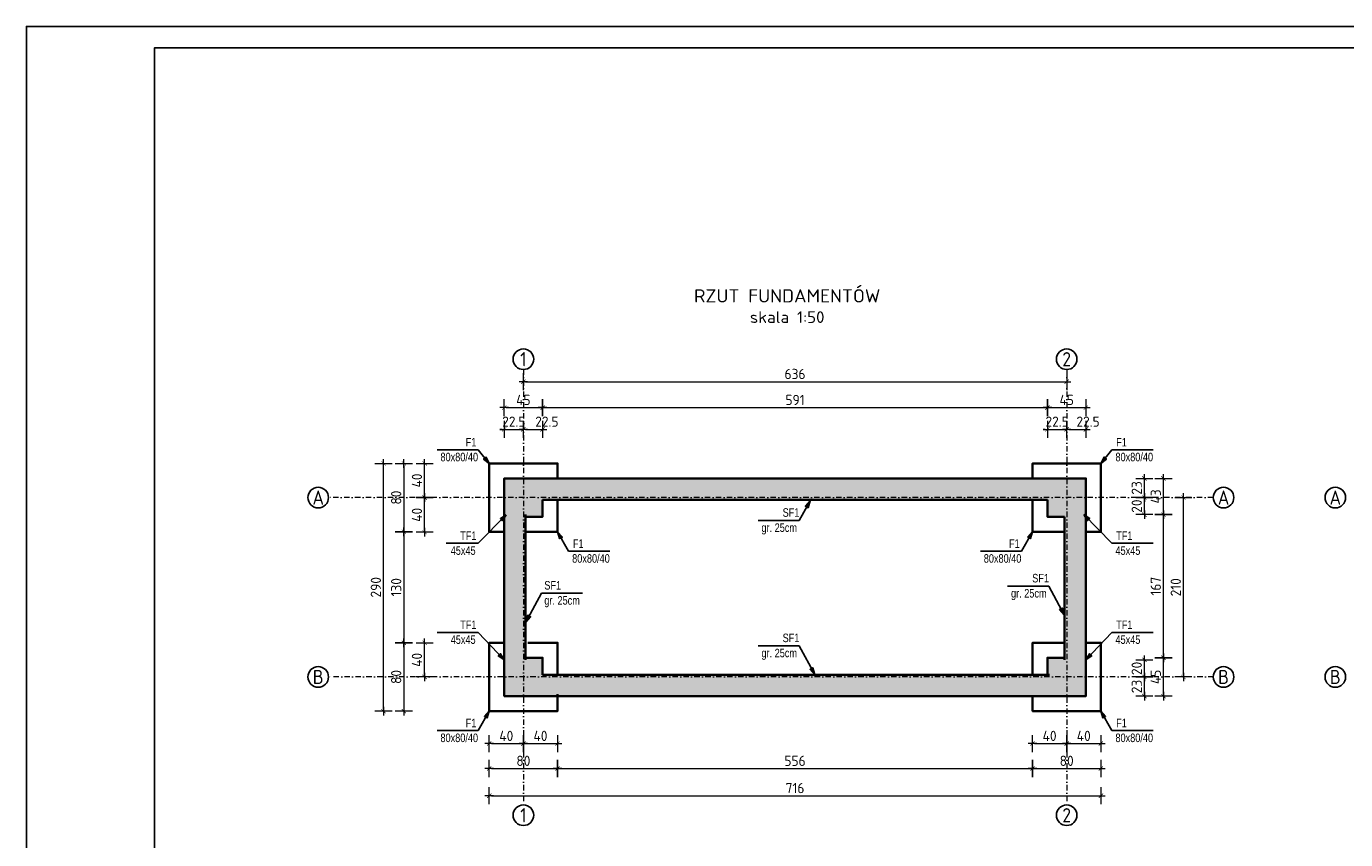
# Model space of a CAD drawing. Header units: millimetres. Extents: x -28780 to -24680, y -4813 to -596.
# Tile 2 of 10: x -27914 to -26370, y -4117 to -3164. Entities that reach past the tile are written whole.
import ezdxf
from ezdxf.enums import TextEntityAlignment as Align

# ---------------------------------------------------------------- set-up
doc = ezdxf.new("R2010")
doc.units = ezdxf.units.MM
doc.header["$LTSCALE"] = 25
doc.linetypes.add('CONTINOUS', pattern=[0, 0])
doc.linetypes.add('DASHDOTX2', pattern=[50.8, 25.4, -12.7, 0, -12.7])
for name, color, linetype, lineweight in [('B_HATCH', 8, 'Continuous', 0), ('C_OPIS OSI', 163, 'CONTINOUS', 25), ('C_OPISY', 51, 'Continuous', 13), ('C_WYMIARY', 113, 'Continuous', 13), ('G_FUNDAMENTY', 60, 'Continuous', 35), ('G_ŻELBET SŁUPY', 154, 'Continuous', 35), ('G_ŻELBET ŚCIANY', 86, 'Continuous', 35), ('MW_osie', 252, 'DASHDOTX2', 9)]:
    doc.layers.add(name, color=color, linetype=linetype, lineweight=lineweight)
for name, color, linetype in [('BA_odn', 8, 'Continuous'), ('BA_ram', 2, 'Continuous'), ('BA_txc', 40, 'Continuous'), ('ramka_wewnetrzna', 2, 'Continuous'), ('ramka_zewnetrzna', 1, 'Continuous')]:
    doc.layers.add(name, color=color, linetype=linetype)
doc.styles.add('BIKWYM', font='bikromsw.shx', dxfattribs={"width": 0.8})
doc.styles.add('isocpeur', font='isocpeur.ttf', dxfattribs={"width": 0.95})
doc.styles.add('konstrux', font='txt', dxfattribs={"width": 0.95})
doc.styles.get("Standard").update_dxf_attribs({"font": 'arial.ttf'})
doc.dimstyles.new('BA_ST_50_cm', dxfattribs={"dimscale": 0.5, "dimtxt": 25, "dimasz": 1.666667, "dimexe": 24, "dimexo": 0, "dimgap": 7.5, "dimtad": 1, "dimdec": 1, "dimrnd": 0.5, "dimdsep": 46, "dimtxsty": 'BIKWYM', "dimblk": 'WYM-ST', "dimcen": 0, "dimdle": 20, "dimclrd": 256, "dimclre": 256, "dimclrt": 7, "dimadec": 0, "dimazin": 0, "dimtfac": 0.033333, "dimtdec": 1, "dimtix": 1, "dimtmove": 2, "dimatfit": 3, "dimldrblk": 'WYM-ST', "dimfxl": 1, "dimtvp": 0.8, "dimtolj": 1, "dimtzin": 0, "dimarcsym": 0})
doc.dimstyles.new('k_50', dxfattribs={"dimtxt": 12, "dimasz": 2.5, "dimexe": 0.18, "dimexo": 0.0625, "dimgap": 3, "dimtad": 1, "dimtoh": 1, "dimdec": 0, "dimzin": 0, "dimdsep": 46, "dimtxsty": 'isocpeur', "dimblk": 'usero', "dimcen": 0.045, "dimse1": 1, "dimse2": 1, "dimclrd": 256, "dimclrt": 256, "dimadec": 0, "dimazin": 0, "dimtfac": 1, "dimtdec": 0, "dimtix": 1, "dimtmove": 0, "dimatfit": 3, "dimldrblk": 'DOT', "dimfxl": 0.18, "dimtolj": 1, "dimtzin": 0, "dimlwd": 0, "dimarcsym": 0})

# ---------------------------------------------------------------- blocks, each defined once
blk = doc.blocks.new('*U255')
at = {"layer": 'ramka_wewnetrzna'}
blk.add_lwpolyline([(30, 5), (30, 292), (615, 292), (615, 5)], close=True, dxfattribs=at)
at = {"layer": 'ramka_zewnetrzna'}
blk.add_lwpolyline([(0, 0), (0, 297), (620, 297), (620, 0)], close=True, dxfattribs=at)
for tag, height, p in [('TYTUL', 10, (21.33, -10.84)), ('SKALA', 5, (47.88, -22.75)), ('JEDNOSTKA', 5, (56.5, -30.22))]:
    blk.add_attdef(tag, text='', height=height).set_placement(p, align=Align.MIDDLE_LEFT)
blk = doc.blocks.new('WYM-ST')
blk.add_hatch(color=256).paths.add_polyline_path([(0, 0), (-13, 2.9), (-13, -2.9)])
blk.add_lwpolyline([(0, 0), (-13, 2.9), (-13, -2.9), (0, 0)])
blk = doc.blocks.new('usero')
at = {"lineweight": 0}
for p, q in [((-2, 0), (2, 0)), ((0, 4), (0, -4))]:
    blk.add_line(p, q, dxfattribs=at)
at = {"lineweight": 0, "const_width": 0.3}
blk.add_lwpolyline([(1, 1), (-1, -1)], dxfattribs=at)
blk = doc.blocks.new('*D927')
at = {"layer": 'C_WYMIARY', "lineweight": 0}
blk.add_line((-27448.2, -3923.6), (-27448.2, -3888.6), dxfattribs=at)
at = {"layer": 'Defpoints', "color": 0}
for p in [(-27448.2, -3886.1), (-27372.6, -3886.1), (-27372.6, -3926.1)]:
    blk.add_point(p, dxfattribs=at)
at = {"layer": 'C_WYMIARY', "lineweight": 0, "xscale": 2.5, "yscale": 2.5, "zscale": 2.5}
for p, rotation in [((-27448.2, -3886.1), 90), ((-27448.2, -3926.1), 270)]:
    blk.add_blockref('usero', p, dxfattribs=dict(at, rotation=rotation))
at = {"layer": 'C_WYMIARY', "insert": (-27457.2, -3906.1), "char_height": 12, "attachment_point": 5, "rotation": 90, "style": 'isocpeur'}
blk.add_mtext('\\A1;40', dxfattribs=at)
blk = doc.blocks.new('_DOT')
at = {"color": 0, "linetype": 'ByBlock'}
blk.add_line((-0.5, 0), (-1, 0), dxfattribs=at)
at = {"color": 0, "linetype": 'ByBlock', "const_width": 0.5}
blk.add_lwpolyline([(-0.25, 0, 1), (0.25, 0, 1)], format="xyb", close=True, dxfattribs=at)
blk = doc.blocks.new('*D928')
at = {"layer": 'C_WYMIARY', "lineweight": 0}
blk.add_line((-27448.2, -3754), (-27448.2, -3718.6), dxfattribs=at)
at = {"layer": 'Defpoints', "color": 0}
for p in [(-27448.2, -3716.1), (-27372.6, -3716.1), (-27372.6, -3756.5)]:
    blk.add_point(p, dxfattribs=at)
at = {"layer": 'C_WYMIARY', "lineweight": 0, "xscale": 2.5, "yscale": 2.5, "zscale": 2.5}
for p, rotation in [((-27448.2, -3716.1), 90), ((-27448.2, -3756.5), 270)]:
    blk.add_blockref('usero', p, dxfattribs=dict(at, rotation=rotation))
at = {"layer": 'C_WYMIARY', "insert": (-27457.2, -3736.3), "char_height": 12, "attachment_point": 5, "rotation": 90, "style": 'isocpeur'}
blk.add_mtext('\\A1;40', dxfattribs=at)
blk = doc.blocks.new('*D929')
at = {"layer": 'C_WYMIARY', "lineweight": 0}
blk.add_line((-27448.2, -3713.6), (-27448.2, -3678.6), dxfattribs=at)
at = {"layer": 'Defpoints', "color": 0}
for p in [(-27448.2, -3676.1), (-27372.6, -3676.1), (-27372.6, -3716.1)]:
    blk.add_point(p, dxfattribs=at)
at = {"layer": 'C_WYMIARY', "lineweight": 0, "xscale": 2.5, "yscale": 2.5, "zscale": 2.5}
for p, rotation in [((-27448.2, -3676.1), 90), ((-27448.2, -3716.1), 270)]:
    blk.add_blockref('usero', p, dxfattribs=dict(at, rotation=rotation))
at = {"layer": 'C_WYMIARY', "insert": (-27457.2, -3696.1), "char_height": 12, "attachment_point": 5, "rotation": 90, "style": 'isocpeur'}
blk.add_mtext('\\A1;40', dxfattribs=at)
blk = doc.blocks.new('*D930')
at = {"layer": 'C_WYMIARY', "lineweight": 0}
blk.add_line((-27472.5, -3678.6), (-27472.5, -3753.6), dxfattribs=at)
at = {"layer": 'Defpoints', "color": 0}
for p in [(-27372.6, -3676.1), (-27472.5, -3756.1), (-27372.6, -3756.1)]:
    blk.add_point(p, dxfattribs=at)
at = {"layer": 'C_WYMIARY', "lineweight": 0, "xscale": 2.5, "yscale": 2.5, "zscale": 2.5}
for p, rotation in [((-27472.5, -3676.1), 90), ((-27472.5, -3756.1), 270)]:
    blk.add_blockref('usero', p, dxfattribs=dict(at, rotation=rotation))
at = {"layer": 'C_WYMIARY', "insert": (-27481.5, -3716.1), "char_height": 12, "attachment_point": 5, "rotation": 90, "style": 'isocpeur'}
blk.add_mtext('\\A1;80', dxfattribs=at)
blk = doc.blocks.new('*D931')
at = {"layer": 'C_WYMIARY', "lineweight": 0}
blk.add_line((-27472.5, -3758.6), (-27472.5, -3883.6), dxfattribs=at)
at = {"layer": 'Defpoints', "color": 0}
for p in [(-27372.6, -3756.1), (-27472.5, -3886.1), (-27352.6, -3886.1)]:
    blk.add_point(p, dxfattribs=at)
at = {"layer": 'C_WYMIARY', "lineweight": 0, "xscale": 2.5, "yscale": 2.5, "zscale": 2.5}
for p, rotation in [((-27472.5, -3756.1), 90), ((-27472.5, -3886.1), 270)]:
    blk.add_blockref('usero', p, dxfattribs=dict(at, rotation=rotation))
at = {"layer": 'C_WYMIARY', "insert": (-27481.5, -3821.1), "char_height": 12, "attachment_point": 5, "rotation": 90, "style": 'isocpeur'}
blk.add_mtext('\\A1;130', dxfattribs=at)
blk = doc.blocks.new('*D932')
at = {"layer": 'C_WYMIARY', "lineweight": 0}
blk.add_line((-27472.5, -3888.6), (-27472.5, -3963.6), dxfattribs=at)
at = {"layer": 'Defpoints', "color": 0}
for p in [(-27352.6, -3886.1), (-27472.5, -3966.1), (-27372.6, -3966.1)]:
    blk.add_point(p, dxfattribs=at)
at = {"layer": 'C_WYMIARY', "lineweight": 0, "xscale": 2.5, "yscale": 2.5, "zscale": 2.5}
for p, rotation in [((-27472.5, -3886.1), 90), ((-27472.5, -3966.1), 270)]:
    blk.add_blockref('usero', p, dxfattribs=dict(at, rotation=rotation))
at = {"layer": 'C_WYMIARY', "insert": (-27481.5, -3926.1), "char_height": 12, "attachment_point": 5, "rotation": 90, "style": 'isocpeur'}
blk.add_mtext('\\A1;80', dxfattribs=at)
blk = doc.blocks.new('*D933')
at = {"layer": 'C_WYMIARY', "lineweight": 0}
blk.add_line((-27496.3, -3963.6), (-27496.3, -3678.6), dxfattribs=at)
at = {"layer": 'Defpoints', "color": 0}
for p in [(-27496.3, -3676.1), (-27372.6, -3676.1), (-27372.6, -3966.1)]:
    blk.add_point(p, dxfattribs=at)
at = {"layer": 'C_WYMIARY', "lineweight": 0, "xscale": 2.5, "yscale": 2.5, "zscale": 2.5}
for p, rotation in [((-27496.3, -3676.1), 90), ((-27496.3, -3966.1), 270)]:
    blk.add_blockref('usero', p, dxfattribs=dict(at, rotation=rotation))
at = {"layer": 'C_WYMIARY', "insert": (-27505.3, -3821.1), "char_height": 12, "attachment_point": 5, "rotation": 90, "style": 'isocpeur'}
blk.add_mtext('\\A1;290', dxfattribs=at)
blk = doc.blocks.new('*D934')
at = {"layer": 'C_WYMIARY', "lineweight": 0}
blk.add_line((-26605.6, -3946.1), (-26605.6, -3928.6), dxfattribs=at)
at = {"layer": 'Defpoints', "color": 0}
for p in [(-26676.6, -3926.1), (-26605.6, -3926.1), (-26674.1, -3948.6)]:
    blk.add_point(p, dxfattribs=at)
at = {"layer": 'C_WYMIARY', "lineweight": 0, "xscale": 2.5, "yscale": 2.5, "zscale": 2.5}
for p, rotation in [((-26605.6, -3926.1), 90), ((-26605.6, -3948.6), 270)]:
    blk.add_blockref('usero', p, dxfattribs=dict(at, rotation=rotation))
at = {"layer": 'C_WYMIARY', "insert": (-26614.6, -3937.3), "char_height": 12, "attachment_point": 5, "rotation": 90, "style": 'isocpeur'}
blk.add_mtext('\\A1;23', dxfattribs=at)
blk = doc.blocks.new('*D935')
at = {"layer": 'C_WYMIARY', "lineweight": 0}
blk.add_line((-26605.6, -3923.6), (-26605.6, -3908.6), dxfattribs=at)
at = {"layer": 'Defpoints', "color": 0}
for p in [(-26701.6, -3906.1), (-26605.6, -3906.1), (-26676.6, -3926.1)]:
    blk.add_point(p, dxfattribs=at)
at = {"layer": 'C_WYMIARY', "lineweight": 0, "xscale": 2.5, "yscale": 2.5, "zscale": 2.5}
for p, rotation in [((-26605.6, -3906.1), 90), ((-26605.6, -3926.1), 270)]:
    blk.add_blockref('usero', p, dxfattribs=dict(at, rotation=rotation))
at = {"layer": 'C_WYMIARY', "insert": (-26614.6, -3916.1), "char_height": 12, "attachment_point": 5, "rotation": 90, "style": 'isocpeur'}
blk.add_mtext('\\A1;20', dxfattribs=at)
blk = doc.blocks.new('*D936')
at = {"layer": 'C_WYMIARY', "lineweight": 0}
blk.add_line((-26605.6, -3733.6), (-26605.6, -3718.6), dxfattribs=at)
at = {"layer": 'Defpoints', "color": 0}
for p in [(-26676.6, -3716.1), (-26605.6, -3716.1), (-26701.6, -3736.1)]:
    blk.add_point(p, dxfattribs=at)
at = {"layer": 'C_WYMIARY', "lineweight": 0, "xscale": 2.5, "yscale": 2.5, "zscale": 2.5}
for p, rotation in [((-26605.6, -3716.1), 90), ((-26605.6, -3736.1), 270)]:
    blk.add_blockref('usero', p, dxfattribs=dict(at, rotation=rotation))
at = {"layer": 'C_WYMIARY', "insert": (-26614.6, -3726.1), "char_height": 12, "attachment_point": 5, "rotation": 90, "style": 'isocpeur'}
blk.add_mtext('\\A1;20', dxfattribs=at)
blk = doc.blocks.new('*D937')
at = {"layer": 'C_WYMIARY', "lineweight": 0}
blk.add_line((-26605.6, -3713.6), (-26605.6, -3696.1), dxfattribs=at)
at = {"layer": 'Defpoints', "color": 0}
for p in [(-26674.1, -3693.6), (-26605.6, -3693.6), (-26676.6, -3716.1)]:
    blk.add_point(p, dxfattribs=at)
at = {"layer": 'C_WYMIARY', "lineweight": 0, "xscale": 2.5, "yscale": 2.5, "zscale": 2.5}
for p, rotation in [((-26605.6, -3693.6), 90), ((-26605.6, -3716.1), 270)]:
    blk.add_blockref('usero', p, dxfattribs=dict(at, rotation=rotation))
at = {"layer": 'C_WYMIARY', "insert": (-26614.6, -3704.8), "char_height": 12, "attachment_point": 5, "rotation": 90, "style": 'isocpeur'}
blk.add_mtext('\\A1;23', dxfattribs=at)
blk = doc.blocks.new('*D938')
at = {"layer": 'C_WYMIARY', "lineweight": 0}
blk.add_line((-26583.3, -3946.1), (-26583.3, -3906.1), dxfattribs=at)
at = {"layer": 'Defpoints', "color": 0}
for p in [(-26719.1, -3903.6), (-26583.3, -3903.6), (-26674.1, -3948.6)]:
    blk.add_point(p, dxfattribs=at)
at = {"layer": 'C_WYMIARY', "lineweight": 0, "xscale": 2.5, "yscale": 2.5, "zscale": 2.5}
for p, rotation in [((-26583.3, -3903.6), 90), ((-26583.3, -3948.6), 270)]:
    blk.add_blockref('usero', p, dxfattribs=dict(at, rotation=rotation))
at = {"layer": 'C_WYMIARY', "insert": (-26592.3, -3926.1), "char_height": 12, "attachment_point": 5, "rotation": 90, "style": 'isocpeur'}
blk.add_mtext('\\A1;45', dxfattribs=at)
blk = doc.blocks.new('*D939')
at = {"layer": 'C_WYMIARY', "lineweight": 0}
blk.add_line((-26583.3, -3901.1), (-26583.3, -3738.6), dxfattribs=at)
at = {"layer": 'Defpoints', "color": 0}
for p in [(-26701.6, -3736.1), (-26583.3, -3736.1), (-26719.1, -3903.6)]:
    blk.add_point(p, dxfattribs=at)
at = {"layer": 'C_WYMIARY', "lineweight": 0, "xscale": 2.5, "yscale": 2.5, "zscale": 2.5}
for p, rotation in [((-26583.3, -3736.1), 90), ((-26583.3, -3903.6), 270)]:
    blk.add_blockref('usero', p, dxfattribs=dict(at, rotation=rotation))
at = {"layer": 'C_WYMIARY', "insert": (-26592.3, -3819.8), "char_height": 12, "attachment_point": 5, "rotation": 90, "style": 'isocpeur'}
blk.add_mtext('\\A1;167', dxfattribs=at)
blk = doc.blocks.new('*D940')
at = {"layer": 'C_WYMIARY', "lineweight": 0}
blk.add_line((-26583.3, -3733.6), (-26583.3, -3696.1), dxfattribs=at)
at = {"layer": 'Defpoints', "color": 0}
for p in [(-26674.1, -3693.6), (-26583.3, -3693.6), (-26701.6, -3736.1)]:
    blk.add_point(p, dxfattribs=at)
at = {"layer": 'C_WYMIARY', "lineweight": 0, "xscale": 2.5, "yscale": 2.5, "zscale": 2.5}
for p, rotation in [((-26583.3, -3693.6), 90), ((-26583.3, -3736.1), 270)]:
    blk.add_blockref('usero', p, dxfattribs=dict(at, rotation=rotation))
at = {"layer": 'C_WYMIARY', "insert": (-26592.3, -3714.8), "char_height": 12, "attachment_point": 5, "rotation": 90, "style": 'isocpeur'}
blk.add_mtext('\\A1;43', dxfattribs=at)
blk = doc.blocks.new('*D941')
at = {"layer": 'C_WYMIARY', "lineweight": 0}
blk.add_line((-26559.9, -3923.6), (-26559.9, -3718.6), dxfattribs=at)
at = {"layer": 'Defpoints', "color": 0}
for p in [(-26656.6, -3716.1), (-26559.9, -3716.1), (-26656.6, -3926.1)]:
    blk.add_point(p, dxfattribs=at)
at = {"layer": 'C_WYMIARY', "lineweight": 0, "xscale": 2.5, "yscale": 2.5, "zscale": 2.5}
for p, rotation in [((-26559.9, -3716.1), 90), ((-26559.9, -3926.1), 270)]:
    blk.add_blockref('usero', p, dxfattribs=dict(at, rotation=rotation))
at = {"layer": 'C_WYMIARY', "insert": (-26568.9, -3821.1), "char_height": 12, "attachment_point": 5, "rotation": 90, "style": 'isocpeur'}
blk.add_mtext('\\A1;210', dxfattribs=at)
blk = doc.blocks.new('*D942')
at = {"layer": 'C_WYMIARY', "lineweight": 0}
blk.add_line((-27370.1, -4004.1), (-27335.1, -4004.1), dxfattribs=at)
at = {"layer": 'Defpoints', "color": 0}
for p in [(-27372.6, -3966.1), (-27332.6, -3966.1), (-27332.6, -4004.1)]:
    blk.add_point(p, dxfattribs=at)
at = {"layer": 'C_WYMIARY', "lineweight": 0, "xscale": 2.5, "yscale": 2.5, "zscale": 2.5, "rotation": 180}
blk.add_blockref('usero', (-27372.6, -4004.1), dxfattribs=at)
at = {"layer": 'C_WYMIARY', "lineweight": 0, "xscale": 2.5, "yscale": 2.5, "zscale": 2.5}
blk.add_blockref('usero', (-27332.6, -4004.1), dxfattribs=at)
at = {"layer": 'C_WYMIARY', "insert": (-27352.6, -3995.1), "char_height": 12, "attachment_point": 5, "style": 'isocpeur'}
blk.add_mtext('\\A1;40', dxfattribs=at)
blk = doc.blocks.new('*D943')
at = {"layer": 'C_WYMIARY', "lineweight": 0}
blk.add_line((-27330.1, -4004.1), (-27295.1, -4004.1), dxfattribs=at)
at = {"layer": 'Defpoints', "color": 0}
for p in [(-27332.6, -3966.1), (-27292.6, -3966.1), (-27292.6, -4004.1)]:
    blk.add_point(p, dxfattribs=at)
at = {"layer": 'C_WYMIARY', "lineweight": 0, "xscale": 2.5, "yscale": 2.5, "zscale": 2.5, "rotation": 180}
blk.add_blockref('usero', (-27332.6, -4004.1), dxfattribs=at)
at = {"layer": 'C_WYMIARY', "lineweight": 0, "xscale": 2.5, "yscale": 2.5, "zscale": 2.5}
blk.add_blockref('usero', (-27292.6, -4004.1), dxfattribs=at)
at = {"layer": 'C_WYMIARY', "insert": (-27312.6, -3995.1), "char_height": 12, "attachment_point": 5, "style": 'isocpeur'}
blk.add_mtext('\\A1;40', dxfattribs=at)
blk = doc.blocks.new('*D944')
at = {"layer": 'C_WYMIARY', "lineweight": 0}
blk.add_line((-26734.1, -4004.1), (-26699.1, -4004.1), dxfattribs=at)
at = {"layer": 'Defpoints', "color": 0}
for p in [(-26736.6, -3966.1), (-26696.6, -3966.1), (-26696.6, -4004.1)]:
    blk.add_point(p, dxfattribs=at)
at = {"layer": 'C_WYMIARY', "lineweight": 0, "xscale": 2.5, "yscale": 2.5, "zscale": 2.5, "rotation": 180}
blk.add_blockref('usero', (-26736.6, -4004.1), dxfattribs=at)
at = {"layer": 'C_WYMIARY', "lineweight": 0, "xscale": 2.5, "yscale": 2.5, "zscale": 2.5}
blk.add_blockref('usero', (-26696.6, -4004.1), dxfattribs=at)
at = {"layer": 'C_WYMIARY', "insert": (-26716.6, -3995.1), "char_height": 12, "attachment_point": 5, "style": 'isocpeur'}
blk.add_mtext('\\A1;40', dxfattribs=at)
blk = doc.blocks.new('*D945')
at = {"layer": 'C_WYMIARY', "lineweight": 0}
blk.add_line((-26694.1, -4004.1), (-26659.1, -4004.1), dxfattribs=at)
at = {"layer": 'Defpoints', "color": 0}
for p in [(-26696.6, -3966.1), (-26656.6, -3966.1), (-26656.6, -4004.1)]:
    blk.add_point(p, dxfattribs=at)
at = {"layer": 'C_WYMIARY', "lineweight": 0, "xscale": 2.5, "yscale": 2.5, "zscale": 2.5, "rotation": 180}
blk.add_blockref('usero', (-26696.6, -4004.1), dxfattribs=at)
at = {"layer": 'C_WYMIARY', "lineweight": 0, "xscale": 2.5, "yscale": 2.5, "zscale": 2.5}
blk.add_blockref('usero', (-26656.6, -4004.1), dxfattribs=at)
at = {"layer": 'C_WYMIARY', "insert": (-26676.6, -3995.1), "char_height": 12, "attachment_point": 5, "style": 'isocpeur'}
blk.add_mtext('\\A1;40', dxfattribs=at)
blk = doc.blocks.new('*D946')
at = {"layer": 'C_WYMIARY', "lineweight": 0}
blk.add_line((-27370.1, -4033.3), (-27295.1, -4033.3), dxfattribs=at)
at = {"layer": 'Defpoints', "color": 0}
for p in [(-27372.6, -3966.1), (-27292.6, -3966.1), (-27292.6, -4033.3)]:
    blk.add_point(p, dxfattribs=at)
at = {"layer": 'C_WYMIARY', "lineweight": 0, "xscale": 2.5, "yscale": 2.5, "zscale": 2.5, "rotation": 180}
blk.add_blockref('usero', (-27372.6, -4033.3), dxfattribs=at)
at = {"layer": 'C_WYMIARY', "lineweight": 0, "xscale": 2.5, "yscale": 2.5, "zscale": 2.5}
blk.add_blockref('usero', (-27292.6, -4033.3), dxfattribs=at)
at = {"layer": 'C_WYMIARY', "insert": (-27332.6, -4024.3), "char_height": 12, "attachment_point": 5, "style": 'isocpeur'}
blk.add_mtext('\\A1;80', dxfattribs=at)
blk = doc.blocks.new('*D947')
at = {"layer": 'C_WYMIARY', "lineweight": 0}
blk.add_line((-27290.1, -4033.3), (-26739.1, -4033.3), dxfattribs=at)
at = {"layer": 'Defpoints', "color": 0}
for p in [(-27292.6, -3966.1), (-26736.6, -3966.1), (-26736.6, -4033.3)]:
    blk.add_point(p, dxfattribs=at)
at = {"layer": 'C_WYMIARY', "lineweight": 0, "xscale": 2.5, "yscale": 2.5, "zscale": 2.5, "rotation": 180}
blk.add_blockref('usero', (-27292.6, -4033.3), dxfattribs=at)
at = {"layer": 'C_WYMIARY', "lineweight": 0, "xscale": 2.5, "yscale": 2.5, "zscale": 2.5}
blk.add_blockref('usero', (-26736.6, -4033.3), dxfattribs=at)
at = {"layer": 'C_WYMIARY', "insert": (-27014.6, -4024.3), "char_height": 12, "attachment_point": 5, "style": 'isocpeur'}
blk.add_mtext('\\A1;556', dxfattribs=at)
blk = doc.blocks.new('*D948')
at = {"layer": 'C_WYMIARY', "lineweight": 0}
blk.add_line((-26734.1, -4033.3), (-26659.1, -4033.3), dxfattribs=at)
at = {"layer": 'Defpoints', "color": 0}
for p in [(-26736.6, -3966.1), (-26656.6, -3966.1), (-26656.6, -4033.3)]:
    blk.add_point(p, dxfattribs=at)
at = {"layer": 'C_WYMIARY', "lineweight": 0, "xscale": 2.5, "yscale": 2.5, "zscale": 2.5, "rotation": 180}
blk.add_blockref('usero', (-26736.6, -4033.3), dxfattribs=at)
at = {"layer": 'C_WYMIARY', "lineweight": 0, "xscale": 2.5, "yscale": 2.5, "zscale": 2.5}
blk.add_blockref('usero', (-26656.6, -4033.3), dxfattribs=at)
at = {"layer": 'C_WYMIARY', "insert": (-26696.6, -4024.3), "char_height": 12, "attachment_point": 5, "style": 'isocpeur'}
blk.add_mtext('\\A1;80', dxfattribs=at)
blk = doc.blocks.new('*D949')
at = {"layer": 'C_WYMIARY', "lineweight": 0}
blk.add_line((-27370.1, -4065.2), (-26659.1, -4065.2), dxfattribs=at)
at = {"layer": 'Defpoints', "color": 0}
for p in [(-27372.6, -3966.1), (-26656.6, -3966.1), (-26656.6, -4065.2)]:
    blk.add_point(p, dxfattribs=at)
at = {"layer": 'C_WYMIARY', "lineweight": 0, "xscale": 2.5, "yscale": 2.5, "zscale": 2.5, "rotation": 180}
blk.add_blockref('usero', (-27372.6, -4065.2), dxfattribs=at)
at = {"layer": 'C_WYMIARY', "lineweight": 0, "xscale": 2.5, "yscale": 2.5, "zscale": 2.5}
blk.add_blockref('usero', (-26656.6, -4065.2), dxfattribs=at)
at = {"layer": 'C_WYMIARY', "insert": (-27014.6, -4056.2), "char_height": 12, "attachment_point": 5, "style": 'isocpeur'}
blk.add_mtext('\\A1;716', dxfattribs=at)
blk = doc.blocks.new('*D950')
at = {"layer": 'C_WYMIARY', "lineweight": 0}
for p, q in [((-27357.6, -3636.2), (-27360.1, -3636.2)), ((-27355.1, -3636.2), (-27332.6, -3636.2)), ((-27330.1, -3636.2), (-27327.6, -3636.2))]:
    blk.add_line(p, q, dxfattribs=at)
at = {"layer": 'Defpoints', "color": 0}
for p in [(-27332.6, -3636.2), (-27355.1, -3693.6), (-27332.6, -3696.1)]:
    blk.add_point(p, dxfattribs=at)
at = {"layer": 'C_WYMIARY', "lineweight": 0, "xscale": 2.5, "yscale": 2.5, "zscale": 2.5}
blk.add_blockref('usero', (-27355.1, -3636.2), dxfattribs=at)
at = {"layer": 'C_WYMIARY', "lineweight": 0, "xscale": 2.5, "yscale": 2.5, "zscale": 2.5, "rotation": 180}
blk.add_blockref('usero', (-27332.6, -3636.2), dxfattribs=at)
at = {"layer": 'C_WYMIARY', "insert": (-27343.8, -3627.2), "char_height": 12, "attachment_point": 5, "style": 'isocpeur'}
blk.add_mtext('\\A1;22.5', dxfattribs=at)
blk = doc.blocks.new('*D951')
at = {"layer": 'C_WYMIARY', "lineweight": 0}
blk.add_line((-27330.1, -3636.2), (-27312.6, -3636.2), dxfattribs=at)
at = {"layer": 'Defpoints', "color": 0}
for p in [(-27310.1, -3636.2), (-27332.6, -3696.1), (-27310.1, -3721.1)]:
    blk.add_point(p, dxfattribs=at)
at = {"layer": 'C_WYMIARY', "lineweight": 0, "xscale": 2.5, "yscale": 2.5, "zscale": 2.5, "rotation": 180}
blk.add_blockref('usero', (-27332.6, -3636.2), dxfattribs=at)
at = {"layer": 'C_WYMIARY', "lineweight": 0, "xscale": 2.5, "yscale": 2.5, "zscale": 2.5}
blk.add_blockref('usero', (-27310.1, -3636.2), dxfattribs=at)
at = {"layer": 'C_WYMIARY', "insert": (-27305.1, -3627.2), "char_height": 12, "attachment_point": 5, "style": 'isocpeur'}
blk.add_mtext('\\A1;22.5', dxfattribs=at)
blk = doc.blocks.new('*D952')
at = {"layer": 'C_WYMIARY', "lineweight": 0}
blk.add_line((-27352.6, -3610.8), (-27312.6, -3610.8), dxfattribs=at)
at = {"layer": 'Defpoints', "color": 0}
for p in [(-27310.1, -3610.8), (-27355.1, -3693.6), (-27310.1, -3721.1)]:
    blk.add_point(p, dxfattribs=at)
at = {"layer": 'C_WYMIARY', "lineweight": 0, "xscale": 2.5, "yscale": 2.5, "zscale": 2.5, "rotation": 180}
blk.add_blockref('usero', (-27355.1, -3610.8), dxfattribs=at)
at = {"layer": 'C_WYMIARY', "lineweight": 0, "xscale": 2.5, "yscale": 2.5, "zscale": 2.5}
blk.add_blockref('usero', (-27310.1, -3610.8), dxfattribs=at)
at = {"layer": 'C_WYMIARY', "insert": (-27332.6, -3601.8), "char_height": 12, "attachment_point": 5, "style": 'isocpeur'}
blk.add_mtext('\\A1;45', dxfattribs=at)
blk = doc.blocks.new('*D953')
at = {"layer": 'C_WYMIARY', "lineweight": 0}
blk.add_line((-27307.6, -3610.8), (-26721.6, -3610.8), dxfattribs=at)
at = {"layer": 'Defpoints', "color": 0}
for p in [(-26719.1, -3610.8), (-27310.1, -3721.1), (-26719.1, -3718.6)]:
    blk.add_point(p, dxfattribs=at)
at = {"layer": 'C_WYMIARY', "lineweight": 0, "xscale": 2.5, "yscale": 2.5, "zscale": 2.5, "rotation": 180}
blk.add_blockref('usero', (-27310.1, -3610.8), dxfattribs=at)
at = {"layer": 'C_WYMIARY', "lineweight": 0, "xscale": 2.5, "yscale": 2.5, "zscale": 2.5}
blk.add_blockref('usero', (-26719.1, -3610.8), dxfattribs=at)
at = {"layer": 'C_WYMIARY', "insert": (-27014.6, -3601.8), "char_height": 12, "attachment_point": 5, "style": 'isocpeur'}
blk.add_mtext('\\A1;591', dxfattribs=at)
blk = doc.blocks.new('*D954')
at = {"layer": 'C_WYMIARY', "lineweight": 0}
blk.add_line((-27330.1, -3580.4), (-26699.1, -3580.4), dxfattribs=at)
at = {"layer": 'Defpoints', "color": 0}
for p in [(-26696.6, -3580.4), (-27332.6, -3676.1), (-26696.6, -3676.1)]:
    blk.add_point(p, dxfattribs=at)
at = {"layer": 'C_WYMIARY', "lineweight": 0, "xscale": 2.5, "yscale": 2.5, "zscale": 2.5, "rotation": 180}
blk.add_blockref('usero', (-27332.6, -3580.4), dxfattribs=at)
at = {"layer": 'C_WYMIARY', "lineweight": 0, "xscale": 2.5, "yscale": 2.5, "zscale": 2.5}
blk.add_blockref('usero', (-26696.6, -3580.4), dxfattribs=at)
at = {"layer": 'C_WYMIARY', "insert": (-27014.6, -3571.4), "char_height": 12, "attachment_point": 5, "style": 'isocpeur'}
blk.add_mtext('\\A1;636', dxfattribs=at)
blk = doc.blocks.new('*D955')
at = {"layer": 'C_WYMIARY', "lineweight": 0}
blk.add_line((-26716.6, -3610.8), (-26676.6, -3610.8), dxfattribs=at)
at = {"layer": 'Defpoints', "color": 0}
for p in [(-26674.1, -3610.8), (-26719.1, -3718.6), (-26674.1, -3716.1)]:
    blk.add_point(p, dxfattribs=at)
at = {"layer": 'C_WYMIARY', "lineweight": 0, "xscale": 2.5, "yscale": 2.5, "zscale": 2.5, "rotation": 180}
blk.add_blockref('usero', (-26719.1, -3610.8), dxfattribs=at)
at = {"layer": 'C_WYMIARY', "lineweight": 0, "xscale": 2.5, "yscale": 2.5, "zscale": 2.5}
blk.add_blockref('usero', (-26674.1, -3610.8), dxfattribs=at)
at = {"layer": 'C_WYMIARY', "insert": (-26696.6, -3601.8), "char_height": 12, "attachment_point": 5, "style": 'isocpeur'}
blk.add_mtext('\\A1;45', dxfattribs=at)
blk = doc.blocks.new('*D971')
at = {"layer": 'C_WYMIARY', "lineweight": 0}
for p, q in [((-26721.6, -3636.2), (-26724.1, -3636.2)), ((-26719.1, -3636.2), (-26696.6, -3636.2)), ((-26694.1, -3636.2), (-26691.6, -3636.2))]:
    blk.add_line(p, q, dxfattribs=at)
at = {"layer": 'Defpoints', "color": 0}
for p in [(-26696.6, -3636.2), (-26719.1, -3693.6), (-26696.6, -3696.1)]:
    blk.add_point(p, dxfattribs=at)
at = {"layer": 'C_WYMIARY', "lineweight": 0, "xscale": 2.5, "yscale": 2.5, "zscale": 2.5}
blk.add_blockref('usero', (-26719.1, -3636.2), dxfattribs=at)
at = {"layer": 'C_WYMIARY', "lineweight": 0, "xscale": 2.5, "yscale": 2.5, "zscale": 2.5, "rotation": 180}
blk.add_blockref('usero', (-26696.6, -3636.2), dxfattribs=at)
at = {"layer": 'C_WYMIARY', "insert": (-26707.8, -3627.2), "char_height": 12, "attachment_point": 5, "style": 'isocpeur'}
blk.add_mtext('\\A1;22.5', dxfattribs=at)
blk = doc.blocks.new('*D972')
at = {"layer": 'C_WYMIARY', "lineweight": 0}
blk.add_line((-26694.1, -3636.2), (-26676.6, -3636.2), dxfattribs=at)
at = {"layer": 'Defpoints', "color": 0}
for p in [(-26674.1, -3636.2), (-26696.6, -3696.1), (-26674.1, -3716.1)]:
    blk.add_point(p, dxfattribs=at)
at = {"layer": 'C_WYMIARY', "lineweight": 0, "xscale": 2.5, "yscale": 2.5, "zscale": 2.5, "rotation": 180}
blk.add_blockref('usero', (-26696.6, -3636.2), dxfattribs=at)
at = {"layer": 'C_WYMIARY', "lineweight": 0, "xscale": 2.5, "yscale": 2.5, "zscale": 2.5}
blk.add_blockref('usero', (-26674.1, -3636.2), dxfattribs=at)
at = {"layer": 'C_WYMIARY', "insert": (-26671.6, -3627.2), "char_height": 12, "attachment_point": 5, "style": 'isocpeur'}
blk.add_mtext('\\A1;22.5', dxfattribs=at)

msp = doc.modelspace()

# ---------------------------------------------------------------- hatches: boundary and pattern name
at = {"layer": 'B_HATCH', "lineweight": 15, "transparency": 33554482}
h = msp.add_hatch(dxfattribs=at)
h.set_pattern_fill('ANSI33', color=256, scale=20, angle=360)
h.set_pattern_definition([(45, (-4769666.972, -5500637.7854), (-3.535533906, 3.535533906), []), (45, (-4769663.4364, -5500637.7854), (-3.535533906, 3.535533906), [2.5, -1.25])])
h.paths.add_polyline_path([(-27332.58, -3926.1), (-26696.58, -3926.1), (-26696.58, -3716.1), (-27332.58, -3716.1)])
h.paths.add_polyline_path([(-27330.08, -3903.6), (-27310.08, -3903.6), (-27310.08, -3923.6), (-26719.08, -3923.6), (-26719.08, -3903.6), (-26699.08, -3903.6), (-26699.08, -3738.6), (-26719.08, -3738.6), (-26719.08, -3718.6), (-27310.08, -3718.6), (-27310.08, -3738.6), (-27330.08, -3738.6)], flags=16)
h.paths.add_polyline_path([(-27332.58, -3716.1), (-26696.58, -3716.1), (-26696.58, -3693.6), (-26716.58, -3693.6), (-27312.58, -3693.6), (-27332.58, -3693.6)])
h.paths.add_polyline_path([(-26696.58, -3948.6), (-26674.08, -3948.6), (-26674.08, -3926.1), (-26696.58, -3926.1)])
h.paths.add_polyline_path([(-27355.08, -3716.1), (-27332.58, -3716.1), (-27332.58, -3693.6), (-27355.08, -3693.6)])
h.paths.add_polyline_path([(-26696.58, -3716.1), (-26674.08, -3716.1), (-26674.08, -3693.6), (-26696.58, -3693.6)])
h.paths.add_polyline_path([(-27011.4, -3761.79), (-27055.6, -3761.79), (-27055.6, -3743.79), (-27011.4, -3743.79)], flags=0)
h.paths.add_polyline_path([(-27011.4, -3908.56), (-27055.6, -3908.56), (-27055.6, -3890.56), (-27011.4, -3890.56)], flags=0)
h.paths.add_polyline_path([(-26719.24, -3838.63), (-26763.44, -3838.63), (-26763.44, -3820.63), (-26719.24, -3820.63)], flags=0)
h.paths.add_polyline_path([(-27265.6, -3847), (-27309.8, -3847), (-27309.8, -3829), (-27265.6, -3829)], flags=0)
h.paths.add_polyline_path([(-27011.42, -3741.08), (-27030.82, -3741.08), (-27030.82, -3726.08), (-27011.42, -3726.08)], flags=0)
h.paths.add_polyline_path([(-27011.42, -3887.85), (-27030.82, -3887.85), (-27030.82, -3872.85), (-27011.42, -3872.85)], flags=0)
h.paths.add_polyline_path([(-26719.27, -3817.92), (-26738.67, -3817.92), (-26738.67, -3802.92), (-26719.27, -3802.92)], flags=0)
h.paths.add_polyline_path([(-27290.38, -3826.29), (-27309.78, -3826.29), (-27309.78, -3811.29), (-27290.38, -3811.29)], flags=0)
h.paths.add_polyline_path([(-26752.84, -3777.54), (-26765.84, -3777.54), (-26765.84, -3762.54), (-26752.84, -3762.54)], flags=0)
h.paths.add_polyline_path([(-27263.32, -3777.54), (-27276.32, -3777.54), (-27276.32, -3762.54), (-27263.32, -3762.54)], flags=0)
h.paths.add_polyline_path([(-26696.58, -3926.1), (-26696.58, -3716.1), (-26674.08, -3716.1), (-26674.08, -3736.1), (-26674.08, -3736.17), (-26674.08, -3906.1), (-26674.08, -3926.1)])
h.paths.add_polyline_path([(-27228.19, -3794.88), (-27277.19, -3794.88), (-27277.19, -3779.88), (-27228.19, -3779.88)], flags=0)
h.paths.add_polyline_path([(-26746.36, -3794.88), (-26795.36, -3794.88), (-26795.36, -3779.88), (-26746.36, -3779.88)], flags=0)
h.paths.add_polyline_path([(-27332.58, -3948.6), (-27332.58, -3926.1), (-26696.58, -3926.1), (-26696.58, -3948.6), (-26716.58, -3948.6), (-27312.58, -3948.6), (-27312.58, -3948.6)])
h.paths.add_polyline_path([(-27355.08, -3906.1), (-27355.08, -3906.1), (-27355.08, -3736.1), (-27355.08, -3716.1), (-27332.58, -3716.1), (-27332.58, -3926.1), (-27355.08, -3926.1)])
h.paths.add_polyline_path([(-27355.08, -3926.1), (-27355.08, -3948.6), (-27332.58, -3948.6), (-27332.58, -3926.1)])

# ---------------------------------------------------------------- linework, layer by layer
at = {"layer": 'C_OPIS OSI', "color": 131}
for centre in [(-27332.58, -3554.1), (-26696.58, -3554.1), (-27572.77, -3716.1), (-26512.96, -3716.1), (-26382.13, -3716.1), (-27572.77, -3926.1), (-26512.96, -3926.1), (-26382.13, -3926.1), (-27332.58, -4088.01), (-26696.58, -4088.01)]:
    msp.add_circle(centre, 12.06, dxfattribs=at)
at = {"layer": 'G_FUNDAMENTY', "ltscale": 0.5}
for points in [[(-27292.58, -3693.6), (-27292.58, -3676.1), (-27372.58, -3676.1), (-27372.58, -3756.1), (-27355.08, -3756.1)], [(-26674.08, -3756.1), (-26656.58, -3756.1), (-26656.58, -3676.1), (-26736.58, -3676.1), (-26736.58, -3693.6)], [(-27330.08, -3756.1), (-27292.58, -3756.1), (-27292.58, -3718.6)], [(-26736.58, -3718.6), (-26736.58, -3756.1), (-26699.08, -3756.1)], [(-27355.08, -3886.1), (-27372.58, -3886.1), (-27372.58, -3966.1), (-27292.58, -3966.1), (-27292.58, -3946.1)], [(-27292.58, -3923.6), (-27292.58, -3886.1), (-27327.58, -3886.1)], [(-26699.08, -3886.1), (-26736.58, -3886.1), (-26736.58, -3923.51)], [(-26736.58, -3948.6), (-26736.58, -3966.1), (-26656.58, -3966.1), (-26656.58, -3886.1), (-26674.08, -3886.1)]]:
    msp.add_lwpolyline(points, dxfattribs=at)
at = {"layer": 'G_ŻELBET SŁUPY', "ltscale": 0.25}
for points in [[(-27355.08, -3736.1), (-27355.08, -3693.6), (-27312.58, -3693.6)], [(-26716.58, -3693.6), (-26674.08, -3693.6), (-26674.04, -3736.1), (-26674.11, -3736.1)], [(-27310.08, -3718.6), (-27310.08, -3738.6), (-27330.08, -3738.6)], [(-26699.08, -3738.6), (-26719.08, -3738.6), (-26719.08, -3718.6)], [(-27355.08, -3906.1), (-27355.08, -3906.1), (-27355.08, -3948.6), (-27312.58, -3948.6), (-27312.58, -3948.6)], [(-27310.08, -3923.6), (-27310.08, -3903.6), (-27330.08, -3903.6)], [(-26699.08, -3903.6), (-26719.08, -3903.6), (-26719.08, -3923.6)], [(-26716.58, -3948.6), (-26674.08, -3948.6), (-26674.08, -3906.1), (-26674.08, -3906.1)]]:
    msp.add_lwpolyline(points, dxfattribs=at)
at = {"layer": 'G_ŻELBET ŚCIANY', "ltscale": 0.25}
for points in [[(-26716.58, -3693.6), (-27312.58, -3693.6)], [(-27310.08, -3718.6), (-26719.08, -3718.6)], [(-27355.08, -3906.1), (-27355.08, -3736.1)], [(-27330.08, -3736.1), (-27330.08, -3906.1)], [(-26674.08, -3906.1), (-26674.08, -3736.17)], [(-26699.08, -3738.6), (-26699.08, -3906.06)], [(-27310.08, -3923.6), (-26716.58, -3923.6)], [(-26716.58, -3948.6), (-27312.58, -3948.6)]]:
    msp.add_lwpolyline(points, dxfattribs=at)
at = {"layer": 'MW_osie', "ltscale": 0.01}
for points in [[(-27332.58, -3566.15), (-27332.58, -4075.95)], [(-26696.58, -3566.15), (-26696.58, -4075.95)], [(-26696.58, -3566.15), (-26696.58, -4075.95)], [(-26525.02, -3716.1), (-27560.72, -3716.1)], [(-26524.55, -3926.1), (-27560.72, -3926.1)]]:
    msp.add_lwpolyline(points, dxfattribs=at)

# ---------------------------------------------------------------- block references
at = {"layer": 'BA_ram', "xscale": 5, "yscale": 5, "zscale": 5}
msp.add_blockref('*U255', (-27914.4, -4649.42), dxfattribs=at)

# ---------------------------------------------------------------- texts
at = {"layer": 'BA_txc', "style": 'konstrux', "width": 0.8}
for s, p in [('F1', (-27400.14, -3656.27)), ('F1', (-26638.62, -3656.27)), ('80x80/40', (-27429.66, -3673.61)), ('80x80/40', (-26639.49, -3673.61)), ('SF1', (-27029.12, -3738.58)), ('gr. 25cm', (-27053.9, -3756.29)), ('TF1', (-27406.54, -3765.78)), ('F1', (-27274.62, -3775.04)), ('F1', (-26764.14, -3775.04)), ('TF1', (-26638.62, -3765.78)), ('45x45', (-27417.66, -3783.13)), ('80x80/40', (-27275.49, -3792.38)), ('80x80/40', (-26793.66, -3792.38)), ('45x45', (-26639.49, -3783.13)), ('SF1', (-27308.08, -3823.79)), ('SF1', (-26736.97, -3815.42)), ('gr. 25cm', (-26761.74, -3833.13)), ('gr. 25cm', (-27308.1, -3841.5)), ('TF1', (-27406.54, -3870.07)), ('TF1', (-26638.62, -3870.07)), ('SF1', (-27029.12, -3885.35)), ('45x45', (-27417.66, -3887.42)), ('45x45', (-26639.49, -3887.42)), ('gr. 25cm', (-27053.9, -3903.06)), ('F1', (-27400.14, -3985.04)), ('F1', (-26638.62, -3985.04)), ('80x80/40', (-27429.66, -4002.38)), ('80x80/40', (-26639.49, -4002.38))]:
    msp.add_text(s, height=10, dxfattribs=at).set_placement(p)
at = {"layer": 'C_OPIS OSI', "color": 131, "style": 'isocpeur', "width": 0.9}
for s, p in [('1', (-27332.58, -3554.1)), ('2', (-26696.58, -3554.1)), ('A', (-27572.77, -3716.1)), ('A', (-26512.96, -3716.1)), ('A', (-26382.13, -3716.1)), ('B', (-27572.77, -3926.1)), ('B', (-26512.96, -3926.1)), ('B', (-26382.13, -3926.1)), ('1', (-27332.58, -4088.01)), ('2', (-26696.58, -4088.01))]:
    msp.add_text(s, height=16.65, rotation=360, dxfattribs=at).set_placement(p, align=Align.MIDDLE)
at = {"layer": 'C_OPISY', "insert": (-27023.8, -3472.19), "char_height": 15.48, "width": 701.9873, "attachment_point": 2, "style": 'isocpeur'}
msp.add_mtext('{\\W1.05;RZUT FUNDAMENTÓW\\P\\A1;\\H0.8837x;skala 1:50 }', dxfattribs=at)

# ---------------------------------------------------------------- dimensions: what is measured, and where the dimension line sits
at = {"layer": 'C_WYMIARY'}
for base, p1, p2, override, picture, middle in [((-26696.58, -3580.4), (-27332.58, -3676.1), (-26696.58, -3676.1), {"dimblk": 'usero', "dimtmove": 1}, '*D954', (-27014.58, -3571.4)), ((-27310.08, -3610.8), (-27355.08, -3693.6), (-27310.08, -3721.1), {"dimblk": 'usero', "dimtmove": 1}, '*D952', (-27332.58, -3601.8)), ((-26719.08, -3610.8), (-27310.08, -3721.1), (-26719.08, -3718.6), {"dimtmove": 1}, '*D953', (-27014.58, -3601.8)), ((-26674.06, -3610.8), (-26719.08, -3718.6), (-26674.06, -3716.1), {"dimblk": 'usero', "dimtmove": 1}, '*D955', (-26696.57, -3601.8)), ((-27332.58, -3636.18), (-27355.08, -3693.6), (-27332.58, -3696.1), {"dimdec": 1, "dimtmove": 1}, '*D950', (-27343.83, -3627.18)), ((-26696.58, -3636.18), (-26719.08, -3693.6), (-26696.58, -3696.1), {"dimdec": 1, "dimtmove": 1}, '*D971', (-26707.83, -3627.18)), ((-27332.58, -4004.11), (-27372.58, -3966.1), (-27332.58, -3966.1), {"dimblk": 'usero'}, '*D942', (-27352.58, -3995.11)), ((-27292.58, -4033.32), (-27372.58, -3966.1), (-27292.58, -3966.1), {"dimblk": 'usero'}, '*D946', (-27332.58, -4024.32)), ((-26656.58, -4065.21), (-27372.58, -3966.1), (-26656.58, -3966.1), {"dimblk": 'usero', "dimtmove": 1}, '*D949', (-27014.58, -4056.21)), ((-27292.58, -4004.11), (-27332.58, -3966.1), (-27292.58, -3966.1), {"dimblk": 'usero'}, '*D943', (-27312.58, -3995.11)), ((-26736.58, -4033.32), (-27292.58, -3966.1), (-26736.58, -3966.1), {"dimtmove": 1}, '*D947', (-27014.58, -4024.32)), ((-26696.58, -4004.11), (-26736.58, -3966.1), (-26696.58, -3966.1), {"dimblk": 'usero'}, '*D944', (-26716.58, -3995.11)), ((-26656.58, -4033.32), (-26736.58, -3966.1), (-26656.58, -3966.1), {"dimtmove": 1}, '*D948', (-26696.58, -4024.32)), ((-26656.58, -4004.11), (-26696.58, -3966.1), (-26656.58, -3966.1), {"dimblk": 'usero'}, '*D945', (-26676.58, -3995.11))]:
    dim = msp.add_linear_dim(base=base, p1=p1, p2=p2, dimstyle='k_50', override=override, dxfattribs=at)
    dim.commit()
    dim.dimension.update_dxf_attribs({"geometry": picture, "text_midpoint": middle})
for base, p1, p2, picture, middle in [((-27310.08, -3636.18), (-27332.58, -3696.1), (-27310.08, -3721.1), '*D951', (-27305.08, -3636.18)), ((-26674.08, -3636.18), (-26696.58, -3696.1), (-26674.08, -3716.1), '*D972', (-26671.58, -3636.18))]:
    dim = msp.add_linear_dim(base=base, p1=p1, p2=p2, dimstyle='k_50', override={"dimdec": 1, "dimtmove": 1}, dxfattribs=at)
    dim.commit()
    dim.dimension.update_dxf_attribs({"geometry": picture, "text_midpoint": middle, "dimtype": 160})
for base, p1, p2, override, picture, middle in [((-27496.33, -3676.1), (-27372.58, -3966.1), (-27372.58, -3676.1), {"dimblk": 'usero', "dimtmove": 1}, '*D933', (-27505.33, -3821.1)), ((-27472.47, -3756.1), (-27372.58, -3676.1), (-27372.58, -3756.1), {"dimblk": 'usero', "dimtmove": 1}, '*D930', (-27481.47, -3716.1)), ((-27448.23, -3676.1), (-27372.58, -3716.1), (-27372.58, -3676.1), {"dimtmove": 1}, '*D929', (-27457.23, -3696.1)), ((-26583.32866452, -3693.59629886), (-26701.57838784, -3736.09629886), (-26674.07840207, -3693.59629886), {"dimtmove": 1}, '*D940', (-26592.32866452, -3714.84629886)), ((-26605.56201375, -3693.59629886), (-26676.57840207, -3716.09629886), (-26674.07840207, -3693.59629886), {"dimblk": 'usero'}, '*D937', (-26614.56201375, -3704.84629886)), ((-27448.23, -3716.1), (-27372.58, -3756.45), (-27372.58, -3716.1), {"dimtmove": 1}, '*D928', (-27457.23, -3736.28)), ((-26605.56, -3716.1), (-26701.58, -3736.1), (-26676.58, -3716.1), {"dimblk": 'usero'}, '*D936', (-26614.56, -3726.1)), ((-26559.94, -3716.1), (-26656.58, -3926.1), (-26656.58, -3716.1), {"dimblk": 'usero', "dimtmove": 1}, '*D941', (-26568.94, -3821.1)), ((-26583.328665, -3736.096299), (-26719.078402, -3903.596297), (-26701.578388, -3736.096299), {"dimtmove": 1}, '*D939', (-26592.328665, -3819.846298)), ((-27472.47, -3886.1), (-27372.58, -3756.1), (-27352.58, -3886.1), {"dimtmove": 1}, '*D931', (-27481.47, -3821.1)), ((-27472.47, -3966.1), (-27352.58, -3886.1), (-27372.58, -3966.1), {"dimtmove": 1}, '*D932', (-27481.47, -3926.1)), ((-27448.23, -3886.1), (-27372.58, -3926.1), (-27372.58, -3886.1), {"dimtmove": 1}, '*D927', (-27457.23, -3906.1)), ((-26583.33, -3903.6), (-26674.08, -3948.6), (-26719.08, -3903.6), {"dimblk": 'usero'}, '*D938', (-26592.33, -3926.1)), ((-26605.56, -3906.1), (-26676.58, -3926.1), (-26701.58, -3906.1), {"dimblk": 'usero'}, '*D935', (-26614.56, -3916.1)), ((-26605.56201375, -3926.09629886), (-26674.07840207, -3948.59629886), (-26676.57840207, -3926.09629886), {"dimblk": 'usero'}, '*D934', (-26614.56201375, -3937.34629886))]:
    dim = msp.add_linear_dim(base=base, p1=p1, p2=p2, angle=90, dimstyle='k_50', override=override, dxfattribs=at)
    dim.commit()
    dim.dimension.update_dxf_attribs({"geometry": picture, "text_midpoint": middle})

# ---------------------------------------------------------------- leaders
at = {"layer": 'BA_odn'}
for points in [[(-27372.58, -3676.1), (-27385.56, -3660.11), (-27433.66, -3660.11)], [(-26656.58, -3676.1), (-26643.59, -3660.11), (-26595.49, -3660.11)], [(-26996.82, -3720.01), (-27009.8, -3742.79), (-27057.9, -3742.79)], [(-27352.58, -3736.17), (-27385.56, -3769.63), (-27423.01, -3769.63)], [(-26676.65, -3736.1), (-26643.59, -3769.63), (-26595.49, -3769.63)], [(-27292.58, -3756.1), (-27279.59, -3778.88), (-27231.49, -3778.88)], [(-26736.58, -3756.1), (-26749.56, -3778.88), (-26797.66, -3778.88)], [(-27329.65, -3861.86), (-27311.4, -3828), (-27263.3, -3828)], [(-26699.4, -3853.49), (-26717.64, -3819.63), (-26765.74, -3819.63)], [(-27355.08, -3906.1), (-27385.56, -3873.92), (-27433.66, -3873.92)], [(-26674.08, -3906.1), (-26643.59, -3873.92), (-26595.49, -3873.92)], [(-26991.56, -3923.42), (-27009.8, -3889.56), (-27057.9, -3889.56)], [(-27372.58, -3966.1), (-27385.56, -3988.88), (-27433.66, -3988.88)], [(-26656.58, -3966.1), (-26643.59, -3988.88), (-26595.49, -3988.88)]]:
    msp.add_leader(points, dimstyle='BA_ST_50_cm', override={"dimasz": 1.25}, dxfattribs=at)

doc.saveas('drawing.dxf')
